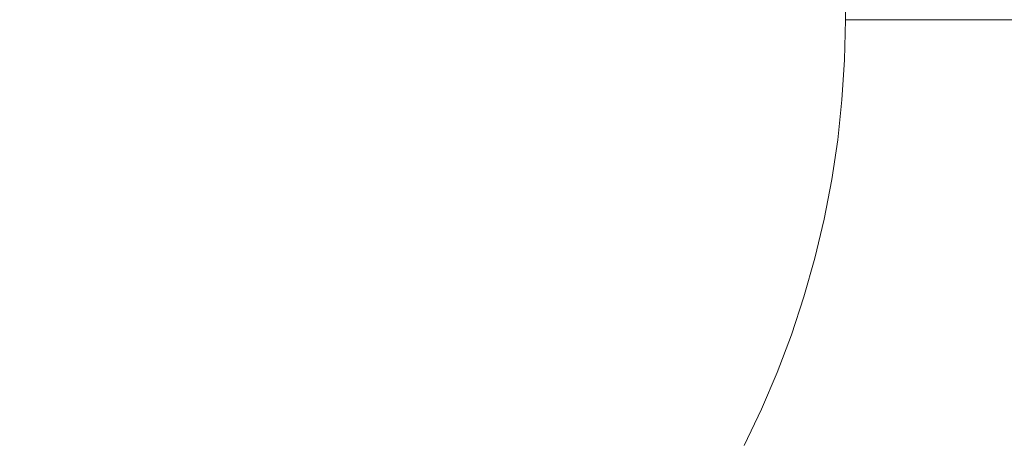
# Model space of a CAD drawing. Header units: centimetres. Extents: x -26 to 27.3, y -23.4 to -21.6.
# Tile 128 of 206: x 9.222 to 9.3262, y -22.9049 to -22.8599. Entities that reach past the tile are written whole.
import ezdxf

# ---------------------------------------------------------------- set-up
doc = ezdxf.new("R2010")
doc.units = ezdxf.units.CM
doc.header["$LTSCALE"] = 2.54
doc.layers.add('Lucido design-1', color=7, linetype='Continuous')

# ---------------------------------------------------------------- blocks, each defined once
blk = doc.blocks.new('Gruppo-4-1')
at = {"color": 7, "linetype": 'Continuous', "lineweight": 9}
blk.add_3dface([(-25.89065, -21.65989, -9.38199), (-25.89065, -23.25989, -9.38199), (27.20935, -23.25989, -9.38199), (27.20935, -21.65989, -9.38199)], dxfattribs=at)
for points, invisible_edges in [([(-7.99065, -22.85989, -9.78199), (-7.99065, -21.65989, -9.78199), (9.30935, -21.65989, -9.78199), (9.20935, -22.95989, -9.78199)], 12), ([(9.20935, -22.95989, -9.78199), (9.30935, -21.65989, -9.78199), (9.30935, -22.85989, -9.78199)], 9), ([(9.31327, -21.65989, -9.78208), (9.31327, -22.85989, -9.78207), (9.30935, -22.85989, -9.78199), (9.30935, -21.65989, -9.78199)], 1), ([(9.31327, -21.65989, -9.78208), (9.31371, -21.65989, -9.78209), (9.31757, -22.85989, -9.78233), (9.31748, -22.85989, -9.78232)], 10), ([(9.31748, -22.85989, -9.78232), (9.31327, -22.85989, -9.78207), (9.31327, -21.65989, -9.78208)], 10), ([(9.31371, -21.65989, -9.78209), (9.31757, -21.65989, -9.78234), (9.31757, -22.85989, -9.78233)], 10), ([(9.32167, -22.85989, -9.78275), (9.31757, -21.65989, -9.78234), (9.31807, -21.65989, -9.78237)], 9), ([(9.32167, -22.85989, -9.78275), (9.31757, -22.85989, -9.78233), (9.31757, -21.65989, -9.78234)], 10), ([(9.31807, -21.65989, -9.78237), (9.32186, -22.85989, -9.78278), (9.32167, -22.85989, -9.78275)], 9), ([(9.31807, -21.65989, -9.78237), (9.32186, -21.65989, -9.78279), (9.32186, -22.85989, -9.78278)], 10), ([(9.32583, -22.85989, -9.78336), (9.32186, -22.85989, -9.78278), (9.32186, -21.65989, -9.78279)], 10), ([(9.20935, -22.95989, -9.78199), (9.30935, -22.85989, -9.78199), (9.30926, -22.86413, -9.78199)], 9), ([(9.31328, -22.85989, -9.78207), (9.31318, -22.8643, -9.78207), (9.30926, -22.86413, -9.78199), (9.30935, -22.85989, -9.78199)], 3), ([(9.31748, -22.85989, -9.78232), (9.31738, -22.86448, -9.78232), (9.31318, -22.8643, -9.78207), (9.31328, -22.85989, -9.78207)], 7), ([(9.31738, -22.86448, -9.78232), (9.31748, -22.85989, -9.78232), (9.31757, -22.85989, -9.78233)], 9), ([(9.31757, -22.85989, -9.78233), (9.32167, -22.85989, -9.78275), (9.32156, -22.86465, -9.78275), (9.31738, -22.86448, -9.78232)], 14), ([(9.32156, -22.86465, -9.78275), (9.32167, -22.85989, -9.78275), (9.32186, -22.85989, -9.78278)], 9), ([(9.32186, -22.85989, -9.78278), (9.32583, -22.85989, -9.78336), (9.32572, -22.86483, -9.78336), (9.32156, -22.86465, -9.78275)], 14), ([(9.32572, -22.86483, -9.78336), (9.32583, -22.85989, -9.78336), (9.32612, -22.85989, -9.78341)], 9), ([(9.32612, -22.85989, -9.78341), (9.32996, -22.85989, -9.78414), (9.32985, -22.86501, -9.78414), (9.32572, -22.86483, -9.78336)], 14), ([(9.30926, -22.86413, -9.78199), (9.30899, -22.86837, -9.78199), (9.30854, -22.87259, -9.78199), (9.20935, -22.95989, -9.78199)], 12), ([(9.31318, -22.8643, -9.78207), (9.3129, -22.8687, -9.78207), (9.30899, -22.86837, -9.78199), (9.30926, -22.86413, -9.78199)], 11), ([(9.31738, -22.86448, -9.78232), (9.31709, -22.86906, -9.78232), (9.3129, -22.8687, -9.78207), (9.31318, -22.8643, -9.78207)], 15), ([(9.32156, -22.86465, -9.78275), (9.32126, -22.86941, -9.78275), (9.31709, -22.86906, -9.78232), (9.31738, -22.86448, -9.78232)], 15), ([(9.32572, -22.86483, -9.78336), (9.32541, -22.86977, -9.78336), (9.32126, -22.86941, -9.78275), (9.32156, -22.86465, -9.78275)], 15), ([(9.32985, -22.86501, -9.78414), (9.32952, -22.87012, -9.78414), (9.32541, -22.86977, -9.78336), (9.32572, -22.86483, -9.78336)], 15), ([(9.3129, -22.8687, -9.78207), (9.31243, -22.87309, -9.78207), (9.30854, -22.87259, -9.78199), (9.30899, -22.86837, -9.78199)], 11), ([(9.31709, -22.86906, -9.78232), (9.3166, -22.87362, -9.78232), (9.31243, -22.87309, -9.78207), (9.3129, -22.8687, -9.78207)], 15), ([(9.32126, -22.86941, -9.78275), (9.32076, -22.87415, -9.78275), (9.3166, -22.87362, -9.78232), (9.31709, -22.86906, -9.78232)], 15), ([(9.32541, -22.86977, -9.78336), (9.32488, -22.87468, -9.78336), (9.32076, -22.87415, -9.78275), (9.32126, -22.86941, -9.78275)], 15), ([(9.32952, -22.87012, -9.78414), (9.32898, -22.87521, -9.78414), (9.32488, -22.87468, -9.78336), (9.32541, -22.86977, -9.78336)], 15), ([(9.20935, -22.95989, -9.78199), (9.30854, -22.87259, -9.78199), (9.30791, -22.87679, -9.78199)], 9), ([(9.31243, -22.87309, -9.78207), (9.31178, -22.87745, -9.78207), (9.30791, -22.87679, -9.78199), (9.30854, -22.87259, -9.78199)], 11), ([(9.3166, -22.87362, -9.78232), (9.31592, -22.87816, -9.78232), (9.31178, -22.87745, -9.78207), (9.31243, -22.87309, -9.78207)], 15), ([(9.32076, -22.87415, -9.78275), (9.32005, -22.87887, -9.78275), (9.31592, -22.87816, -9.78232), (9.3166, -22.87362, -9.78232)], 15), ([(9.32488, -22.87468, -9.78336), (9.32415, -22.87957, -9.78336), (9.32005, -22.87887, -9.78275), (9.32076, -22.87415, -9.78275)], 15), ([(9.32898, -22.87521, -9.78414), (9.32822, -22.88027, -9.78414), (9.32415, -22.87957, -9.78336), (9.32488, -22.87468, -9.78336)], 15), ([(9.30791, -22.87679, -9.78199), (9.30711, -22.88096, -9.78199), (9.30613, -22.88509, -9.78199), (9.20935, -22.95989, -9.78199)], 12), ([(9.31178, -22.87745, -9.78207), (9.31094, -22.88178, -9.78207), (9.30711, -22.88096, -9.78199), (9.30791, -22.87679, -9.78199)], 11), ([(9.31592, -22.87816, -9.78232), (9.31505, -22.88267, -9.78232), (9.31094, -22.88178, -9.78207), (9.31178, -22.87745, -9.78207)], 15), ([(9.32005, -22.87887, -9.78275), (9.31915, -22.88355, -9.78275), (9.31505, -22.88267, -9.78232), (9.31592, -22.87816, -9.78232)], 15), ([(9.32415, -22.87957, -9.78336), (9.32321, -22.88443, -9.78336), (9.31915, -22.88355, -9.78275), (9.32005, -22.87887, -9.78275)], 15), ([(9.32822, -22.88027, -9.78414), (9.32725, -22.8853, -9.78414), (9.32321, -22.88443, -9.78336), (9.32415, -22.87957, -9.78336)], 15), ([(9.31094, -22.88178, -9.78207), (9.30992, -22.88607, -9.78207), (9.30613, -22.88509, -9.78199), (9.30711, -22.88096, -9.78199)], 11), ([(9.31505, -22.88267, -9.78232), (9.31399, -22.88713, -9.78232), (9.30992, -22.88607, -9.78207), (9.31094, -22.88178, -9.78207)], 15), ([(9.31915, -22.88355, -9.78275), (9.31804, -22.88819, -9.78275), (9.31399, -22.88713, -9.78232), (9.31505, -22.88267, -9.78232)], 15), ([(9.32321, -22.88443, -9.78336), (9.32207, -22.88924, -9.78336), (9.31804, -22.88819, -9.78275), (9.31915, -22.88355, -9.78275)], 15), ([(9.32725, -22.8853, -9.78414), (9.32606, -22.89028, -9.78414), (9.32207, -22.88924, -9.78336), (9.32321, -22.88443, -9.78336)], 15), ([(9.30613, -22.88509, -9.78199), (9.30497, -22.88917, -9.78199), (9.20935, -22.95989, -9.78199)], 10), ([(9.30992, -22.88607, -9.78207), (9.30872, -22.89032, -9.78207), (9.30497, -22.88917, -9.78199), (9.30613, -22.88509, -9.78199)], 11), ([(9.33124, -22.88616, -9.78509), (9.33002, -22.89131, -9.78509), (9.32606, -22.89028, -9.78414), (9.32725, -22.8853, -9.78414)], 15), ([(9.31399, -22.88713, -9.78232), (9.31274, -22.89155, -9.78232), (9.30872, -22.89032, -9.78207), (9.30992, -22.88607, -9.78207)], 15), ([(9.31804, -22.88819, -9.78275), (9.31674, -22.89278, -9.78275), (9.31274, -22.89155, -9.78232), (9.31399, -22.88713, -9.78232)], 15), ([(9.32207, -22.88924, -9.78336), (9.32072, -22.89399, -9.78336), (9.31674, -22.89278, -9.78275), (9.31804, -22.88819, -9.78275)], 15), ([(9.20935, -22.95989, -9.78199), (9.30497, -22.88917, -9.78199), (9.30364, -22.8932, -9.78199), (9.30214, -22.89717, -9.78199)], 9), ([(9.30872, -22.89032, -9.78207), (9.30734, -22.89451, -9.78207), (9.30364, -22.8932, -9.78199), (9.30497, -22.88917, -9.78199)], 11), ([(9.32606, -22.89028, -9.78414), (9.32467, -22.8952, -9.78414), (9.32072, -22.89399, -9.78336), (9.32207, -22.88924, -9.78336)], 15), ([(9.31274, -22.89155, -9.78232), (9.3113, -22.89591, -9.78232), (9.30734, -22.89451, -9.78207), (9.30872, -22.89032, -9.78207)], 15), ([(9.33002, -22.89131, -9.78509), (9.32858, -22.8964, -9.78509), (9.32467, -22.8952, -9.78414), (9.32606, -22.89028, -9.78414)], 15), ([(9.31674, -22.89278, -9.78275), (9.31525, -22.8973, -9.78275), (9.3113, -22.89591, -9.78232), (9.31274, -22.89155, -9.78232)], 15), ([(9.30734, -22.89451, -9.78207), (9.30578, -22.89864, -9.78207), (9.30214, -22.89717, -9.78199), (9.30364, -22.8932, -9.78199)], 11), ([(9.32072, -22.89399, -9.78336), (9.31917, -22.89869, -9.78336), (9.31525, -22.8973, -9.78275), (9.31674, -22.89278, -9.78275)], 15), ([(9.32467, -22.8952, -9.78414), (9.32307, -22.90007, -9.78414), (9.31917, -22.89869, -9.78336), (9.32072, -22.89399, -9.78336)], 15), ([(9.3113, -22.89591, -9.78232), (9.30968, -22.9002, -9.78232), (9.30578, -22.89864, -9.78207), (9.30734, -22.89451, -9.78207)], 15), ([(9.32858, -22.8964, -9.78509), (9.32692, -22.90143, -9.78509), (9.32307, -22.90007, -9.78414), (9.32467, -22.8952, -9.78414)], 15), ([(9.31525, -22.8973, -9.78275), (9.31357, -22.90176, -9.78275), (9.30968, -22.9002, -9.78232), (9.3113, -22.89591, -9.78232)], 15), ([(9.30214, -22.89717, -9.78199), (9.30048, -22.90108, -9.78199), (9.20935, -22.95989, -9.78199)], 10), ([(9.30578, -22.89864, -9.78207), (9.30405, -22.90269, -9.78207), (9.30048, -22.90108, -9.78199), (9.30214, -22.89717, -9.78199)], 11), ([(9.31917, -22.89869, -9.78336), (9.31743, -22.90332, -9.78336), (9.31357, -22.90176, -9.78275), (9.31525, -22.8973, -9.78275)], 15), ([(9.30968, -22.9002, -9.78232), (9.30788, -22.90443, -9.78232), (9.30405, -22.90269, -9.78207), (9.30578, -22.89864, -9.78207)], 15), ([(9.32307, -22.90007, -9.78414), (9.32126, -22.90486, -9.78414), (9.31743, -22.90332, -9.78336), (9.31917, -22.89869, -9.78336)], 15), ([(9.31357, -22.90176, -9.78275), (9.3117, -22.90615, -9.78275), (9.30788, -22.90443, -9.78232), (9.30968, -22.9002, -9.78232)], 15), ([(9.32692, -22.90143, -9.78509), (9.32505, -22.90638, -9.78509), (9.32126, -22.90486, -9.78414), (9.32307, -22.90007, -9.78414)], 15), ([(9.30048, -22.90108, -9.78199), (9.29865, -22.90491, -9.78199), (9.20935, -22.95989, -9.78199)], 10), ([(9.30405, -22.90269, -9.78207), (9.30215, -22.90667, -9.78207), (9.29865, -22.90491, -9.78199), (9.30048, -22.90108, -9.78199)], 11), ([(9.33073, -22.90277, -9.78621), (9.3288, -22.90789, -9.78621), (9.32505, -22.90638, -9.78509), (9.32692, -22.90143, -9.78509)], 15), ([(9.31743, -22.90332, -9.78336), (9.31549, -22.90786, -9.78336), (9.3117, -22.90615, -9.78275), (9.31357, -22.90176, -9.78275)], 15), ([(9.30788, -22.90443, -9.78232), (9.3059, -22.90857, -9.78232), (9.30215, -22.90667, -9.78207), (9.30405, -22.90269, -9.78207)], 15), ([(9.32126, -22.90486, -9.78414), (9.31925, -22.90956, -9.78414), (9.31549, -22.90786, -9.78336), (9.31743, -22.90332, -9.78336)], 15), ([(9.3117, -22.90615, -9.78275), (9.30964, -22.91045, -9.78275), (9.3059, -22.90857, -9.78232), (9.30788, -22.90443, -9.78232)], 15), ([(9.32505, -22.90638, -9.78509), (9.32297, -22.91125, -9.78509), (9.31925, -22.90956, -9.78414), (9.32126, -22.90486, -9.78414)], 15)]:
    blk.add_3dface(points, dxfattribs=dict(at, invisible_edges=invisible_edges))

msp = doc.modelspace()

# ---------------------------------------------------------------- block references
at = {"layer": 'Lucido design-1', "color": 7}
msp.add_blockref('Gruppo-4-1', (0, 0), dxfattribs=at)

doc.saveas('drawing.dxf')
